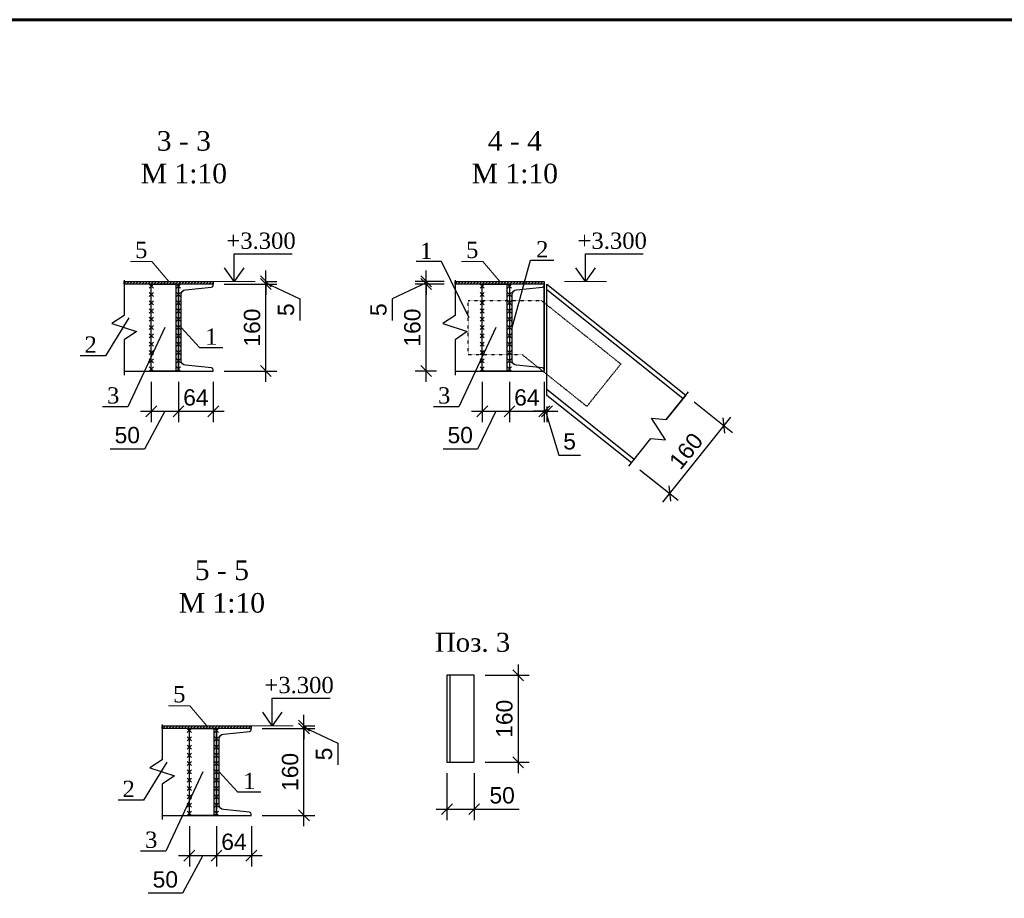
# Model space of a CAD drawing. Header units: millimetres. Extents: x 2063114 to 14983986, y -126020516 to 213791.
# Tile 190 of 256: x 2341999 to 2360106, y -1427666 to -1411501. Entities that reach past the tile are written whole.
import ezdxf

# ---------------------------------------------------------------- set-up
doc = ezdxf.new("R2010")
doc.units = ezdxf.units.MM
doc.linetypes.add('ACAD_ISO03W100', pattern=[30, 12, -18])
doc.layers.get('Defpoints').update_dxf_attribs({"color": 6, "lineweight": 35})
doc.layers.add('Текст', color=7, linetype='Continuous', lineweight=15)
doc.layers.add('Фундаменты', color=252, linetype='Continuous', lineweight=25)
doc.styles.add('GENERATED_STYLE_5', font='times.ttf')
doc.styles.get("Standard").update_dxf_attribs({"font": 'arial.ttf'})
doc.styles.add('stile1', font='ARIALN.TTF')
doc.styles.add('TIMES', font='times.ttf')
doc.dimstyles.new('10', dxfattribs={"dimtxt": 300, "dimasz": 200, "dimexe": 200, "dimexo": 200, "dimgap": 100, "dimtad": 1, "dimlfac": 0.1, "dimtxsty": 'Standard', "dimblk": 'OBLIQUE', "dimcen": 200, "dimdle": 200, "dimclrd": 256, "dimclre": 256, "dimclrt": 256, "dimadec": 0, "dimazin": 0, "dimtfac": 1, "dimtmove": 0, "dimatfit": 3, "dimldrblk": 'OBLIQUE', "dimfxl": 1, "dimlwd": -1, "dimlwe": -1, "dimarcsym": 0})
doc.dimstyles.new('50', dxfattribs={"dimtxt": 250, "dimasz": 250, "dimexe": 125, "dimexo": 125, "dimgap": 50, "dimtad": 1, "dimdec": 0, "dimlfac": 0.5, "dimtxsty": 'GENERATED_STYLE_5', "dimblk": 'OBLIQUE', "dimcen": 250, "dimdle": 125, "dimadec": 0, "dimazin": 0, "dimtfac": 1, "dimtdec": 0, "dimtmove": 0, "dimatfit": 3, "dimldrblk": 'OPEN90', "dimfxl": 1, "dimarcsym": 0})

# ---------------------------------------------------------------- blocks, each defined once
blk = doc.blocks.new('_Oblique')
at = {"color": 0, "linetype": 'ByBlock', "lineweight": -2}
blk.add_line((-0.5, -0.5), (0.5, 0.5), dxfattribs=at)
blk = doc.blocks.new('*D1116')
at = {"transparency": 16777216}
for p, q in [((2351166, -1423363), (2351166, -1425363)), ((2350556, -1423563), (2351366, -1423563)), ((2350556, -1425163), (2351366, -1425163))]:
    blk.add_line(p, q, dxfattribs=at)
at = {"layer": 'Defpoints', "color": 0, "lineweight": 30, "transparency": 16777216}
for p in [(2350356, -1423563), (2350356, -1425163), (2351166, -1425163)]:
    blk.add_point(p, dxfattribs=at)
at = {"transparency": 16777216, "xscale": 200, "yscale": 200, "zscale": 200}
for p, rotation in [((2351166, -1423563), 90), ((2351166, -1425163), 270)]:
    blk.add_blockref('_Oblique', p, dxfattribs=dict(at, rotation=rotation))
at = {"transparency": 16777216, "insert": (2350913, -1424363), "char_height": 300, "attachment_point": 5, "rotation": 90}
blk.add_mtext('160', dxfattribs=at)
blk = doc.blocks.new('*D1117')
at = {"transparency": 16777216}
for p, q in [((2349856, -1425363), (2349856, -1426226)), ((2350356, -1425363), (2350356, -1426226)), ((2349656, -1426026), (2350356, -1426026)), ((2350356, -1426026), (2351185, -1426026))]:
    blk.add_line(p, q, dxfattribs=at)
at = {"layer": 'Defpoints', "color": 0, "lineweight": 30, "transparency": 16777216}
for p in [(2349856, -1425163), (2350356, -1425163), (2350356, -1426026)]:
    blk.add_point(p, dxfattribs=at)
at = {"transparency": 16777216, "xscale": 200, "yscale": 200, "zscale": 200, "rotation": 180}
blk.add_blockref('_Oblique', (2349856, -1426026), dxfattribs=at)
at = {"transparency": 16777216, "xscale": 200, "yscale": 200, "zscale": 200}
blk.add_blockref('_Oblique', (2350356, -1426026), dxfattribs=at)
at = {"transparency": 16777216, "insert": (2350871, -1425773), "char_height": 300, "attachment_point": 5}
blk.add_mtext('50', dxfattribs=at)
blk = doc.blocks.new('*U106')
at = {"color": 0, "linetype": 'ByBlock', "lineweight": -2, "ltscale": 100}
blk.add_lwpolyline([(0, 0), (64, 0), (64, 2.3, 0.385314), (60.8, 5.8), (12.7, 10.6, -0.385314), (5, 19), (5, 141, -0.385314), (12.7, 149.4), (60.8, 154.2, 0.385314), (64, 157.7), (64, 160), (0, 160)], format="xyb", close=True, dxfattribs=at)
blk = doc.blocks.new('*D1118')
at = {"transparency": 16777216}
for p, q in [((2344419, -1418166), (2344419, -1418906)), ((2344919, -1418166), (2344919, -1418906)), ((2344219, -1418706), (2345119, -1418706)), ((2344669, -1418706), (2344292, -1419400)), ((2344292, -1419400), (2343663, -1419400))]:
    blk.add_line(p, q, dxfattribs=at)
at = {"layer": 'Defpoints', "color": 0, "lineweight": 30, "transparency": 16777216}
for p in [(2344419, -1417966), (2344919, -1417966), (2344919, -1418706)]:
    blk.add_point(p, dxfattribs=at)
at = {"transparency": 16777216, "xscale": 200, "yscale": 200, "zscale": 200, "rotation": 180}
blk.add_blockref('_Oblique', (2344419, -1418706), dxfattribs=at)
at = {"transparency": 16777216, "xscale": 200, "yscale": 200, "zscale": 200}
blk.add_blockref('_Oblique', (2344919, -1418706), dxfattribs=at)
at = {"transparency": 16777216, "insert": (2343977, -1419146), "char_height": 300, "attachment_point": 5}
blk.add_mtext('50', dxfattribs=at)
blk = doc.blocks.new('*D1119')
at = {"transparency": 16777216}
for p, q in [((2344919, -1418166), (2344919, -1418906)), ((2345559, -1418166), (2345559, -1418906)), ((2344719, -1418706), (2345759, -1418706))]:
    blk.add_line(p, q, dxfattribs=at)
at = {"layer": 'Defpoints', "color": 0, "lineweight": 30, "transparency": 16777216}
for p in [(2344919, -1417966), (2345559, -1417966), (2345559, -1418706)]:
    blk.add_point(p, dxfattribs=at)
at = {"transparency": 16777216, "xscale": 200, "yscale": 200, "zscale": 200, "rotation": 180}
blk.add_blockref('_Oblique', (2344919, -1418706), dxfattribs=at)
at = {"transparency": 16777216, "xscale": 200, "yscale": 200, "zscale": 200}
blk.add_blockref('_Oblique', (2345559, -1418706), dxfattribs=at)
at = {"transparency": 16777216, "insert": (2345239, -1418453), "char_height": 300, "attachment_point": 5}
blk.add_mtext('64', dxfattribs=at)
blk = doc.blocks.new('*D1120')
at = {"transparency": 16777216}
for p, q in [((2346526, -1418166), (2346526, -1416166)), ((2345759, -1416366), (2346726, -1416366)), ((2345759, -1417966), (2346726, -1417966))]:
    blk.add_line(p, q, dxfattribs=at)
at = {"layer": 'Defpoints', "color": 0, "lineweight": 30, "transparency": 16777216}
for p in [(2345559, -1416366), (2346526, -1416366), (2345559, -1417966)]:
    blk.add_point(p, dxfattribs=at)
at = {"transparency": 16777216, "xscale": 200, "yscale": 200, "zscale": 200}
for p, rotation in [((2346526, -1416366), 90), ((2346526, -1417966), 270)]:
    blk.add_blockref('_Oblique', p, dxfattribs=dict(at, rotation=rotation))
at = {"transparency": 16777216, "insert": (2346273, -1417166), "char_height": 300, "attachment_point": 5, "rotation": 90}
blk.add_mtext('160', dxfattribs=at)
blk = doc.blocks.new('*D1121')
at = {"transparency": 16777216}
for p, q in [((2346526, -1416316), (2346526, -1416116)), ((2346526, -1416366), (2346526, -1416316)), ((2346526, -1416366), (2346526, -1416316)), ((2346526, -1416341), (2347149, -1416637)), ((2346530, -1416316), (2346726, -1416316)), ((2345759, -1416366), (2346726, -1416366)), ((2346526, -1416366), (2346526, -1416566)), ((2347149, -1416637), (2347149, -1417036))]:
    blk.add_line(p, q, dxfattribs=at)
at = {"layer": 'Defpoints', "color": 0, "lineweight": 30, "transparency": 16777216}
for p in [(2346330, -1416316), (2346526, -1416316), (2345559, -1416366)]:
    blk.add_point(p, dxfattribs=at)
at = {"transparency": 16777216, "xscale": 200, "yscale": 200, "zscale": 200}
for p, rotation in [((2346526, -1416316), 270), ((2346526, -1416366), 90)]:
    blk.add_blockref('_Oblique', p, dxfattribs=dict(at, rotation=rotation))
at = {"transparency": 16777216, "insert": (2346897, -1416837), "char_height": 300, "attachment_point": 5, "rotation": 90}
blk.add_mtext('5', dxfattribs=at)
blk = doc.blocks.new('*D1122')
at = {"transparency": 16777216}
for p, q in [((2350506, -1418166), (2350506, -1418906)), ((2351006, -1418166), (2351006, -1418906)), ((2350306, -1418706), (2351206, -1418706)), ((2350756, -1418706), (2350415, -1419400)), ((2350415, -1419400), (2349786, -1419400))]:
    blk.add_line(p, q, dxfattribs=at)
at = {"layer": 'Defpoints', "color": 0, "lineweight": 30, "transparency": 16777216}
for p in [(2350506, -1417966), (2351006, -1417966), (2351006, -1418706)]:
    blk.add_point(p, dxfattribs=at)
at = {"transparency": 16777216, "xscale": 200, "yscale": 200, "zscale": 200, "rotation": 180}
blk.add_blockref('_Oblique', (2350506, -1418706), dxfattribs=at)
at = {"transparency": 16777216, "xscale": 200, "yscale": 200, "zscale": 200}
blk.add_blockref('_Oblique', (2351006, -1418706), dxfattribs=at)
at = {"transparency": 16777216, "insert": (2350100, -1419146), "char_height": 300, "attachment_point": 5}
blk.add_mtext('50', dxfattribs=at)
blk = doc.blocks.new('*D1123')
at = {"transparency": 16777216}
for p, q in [((2351006, -1418166), (2351006, -1418906)), ((2351646, -1418166), (2351646, -1418906)), ((2350806, -1418706), (2351846, -1418706))]:
    blk.add_line(p, q, dxfattribs=at)
at = {"layer": 'Defpoints', "color": 0, "lineweight": 30, "transparency": 16777216}
for p in [(2351006, -1417966), (2351646, -1417966), (2351646, -1418706)]:
    blk.add_point(p, dxfattribs=at)
at = {"transparency": 16777216, "xscale": 200, "yscale": 200, "zscale": 200, "rotation": 180}
blk.add_blockref('_Oblique', (2351006, -1418706), dxfattribs=at)
at = {"transparency": 16777216, "xscale": 200, "yscale": 200, "zscale": 200}
blk.add_blockref('_Oblique', (2351646, -1418706), dxfattribs=at)
at = {"transparency": 16777216, "insert": (2351326, -1418453), "char_height": 300, "attachment_point": 5}
blk.add_mtext('64', dxfattribs=at)
blk = doc.blocks.new('*D902')
at = {"transparency": 16777216}
for p, q in [((2349474, -1418166), (2349474, -1416166)), ((2349666, -1416366), (2349274, -1416366)), ((2349666, -1417966), (2349274, -1417966))]:
    blk.add_line(p, q, dxfattribs=at)
at = {"layer": 'Defpoints', "color": 0, "lineweight": 30, "transparency": 16777216}
for p in [(2349474, -1416366), (2349866, -1416366), (2349866, -1417966)]:
    blk.add_point(p, dxfattribs=at)
at = {"transparency": 16777216, "xscale": 200, "yscale": 200, "zscale": 200}
for p, rotation in [((2349474, -1416366), 90), ((2349474, -1417966), 270)]:
    blk.add_blockref('_Oblique', p, dxfattribs=dict(at, rotation=rotation))
at = {"transparency": 16777216, "insert": (2349220, -1417166), "char_height": 300, "attachment_point": 5, "rotation": 90}
blk.add_mtext('160', dxfattribs=at)
blk = doc.blocks.new('*D903')
at = {"transparency": 16777216}
for p, q in [((2349474, -1416316), (2349474, -1416116)), ((2349474, -1416341), (2348850, -1416637)), ((2349806, -1416316), (2349274, -1416316)), ((2349474, -1416366), (2349474, -1416316)), ((2349474, -1416366), (2349474, -1416316)), ((2349806, -1416366), (2349274, -1416366)), ((2349474, -1416366), (2349474, -1416566)), ((2348850, -1416637), (2348850, -1417036))]:
    blk.add_line(p, q, dxfattribs=at)
at = {"layer": 'Defpoints', "color": 0, "lineweight": 30, "transparency": 16777216}
for p in [(2349474, -1416316), (2350006, -1416316), (2350006, -1416366)]:
    blk.add_point(p, dxfattribs=at)
at = {"transparency": 16777216, "xscale": 200, "yscale": 200, "zscale": 200}
for p, rotation in [((2349474, -1416316), 270), ((2349474, -1416366), 90)]:
    blk.add_blockref('_Oblique', p, dxfattribs=dict(at, rotation=rotation))
at = {"transparency": 16777216, "insert": (2348598, -1416837), "char_height": 300, "attachment_point": 5, "rotation": 90}
blk.add_mtext('5', dxfattribs=at)
blk = doc.blocks.new('*D904')
at = {"transparency": 16777216}
for p, q in [((2351646, -1418166), (2351646, -1418906)), ((2351646, -1418706), (2351446, -1418706)), ((2351646, -1418706), (2351696, -1418706)), ((2351646, -1418706), (2351696, -1418706)), ((2351671, -1418706), (2351913, -1419514)), ((2351696, -1418615), (2351696, -1418906)), ((2351696, -1418706), (2351896, -1418706)), ((2351913, -1419514), (2352312, -1419514))]:
    blk.add_line(p, q, dxfattribs=at)
at = {"layer": 'Defpoints', "color": 0, "lineweight": 30, "transparency": 16777216}
for p in [(2351646, -1417966), (2351696, -1418415), (2351696, -1418706)]:
    blk.add_point(p, dxfattribs=at)
at = {"transparency": 16777216, "xscale": 200, "yscale": 200, "zscale": 200}
blk.add_blockref('_Oblique', (2351646, -1418706), dxfattribs=at)
at = {"transparency": 16777216, "xscale": 200, "yscale": 200, "zscale": 200, "rotation": 180}
blk.add_blockref('_Oblique', (2351696, -1418706), dxfattribs=at)
at = {"transparency": 16777216, "insert": (2352112, -1419261), "char_height": 300, "attachment_point": 5}
blk.add_mtext('5', dxfattribs=at)
blk = doc.blocks.new('*D1124')
at = {"transparency": 16777216}
for p, q in [((2354405, -1418533), (2355108, -1419095)), ((2353827, -1420376), (2355077, -1418814)), ((2353405, -1419782), (2354108, -1420344))]:
    blk.add_line(p, q, dxfattribs=at)
at = {"layer": 'Defpoints', "color": 0, "lineweight": 30, "transparency": 16777216}
for p in [(2354249, -1418408), (2354952, -1418970), (2353249, -1419657)]:
    blk.add_point(p, dxfattribs=at)
at = {"transparency": 16777216, "xscale": 200, "yscale": 200, "zscale": 200}
for p, rotation in [((2354952, -1418970), 51.3401917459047), ((2353952, -1420219), 231.3401917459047)]:
    blk.add_blockref('_Oblique', p, dxfattribs=dict(at, rotation=rotation))
at = {"transparency": 16777216, "insert": (2354254, -1419437), "char_height": 300, "attachment_point": 5, "rotation": 51.3402}
blk.add_mtext('160', dxfattribs=at)
blk = doc.blocks.new('*D1128')
at = {"transparency": 16777216}
for p, q in [((2345119, -1426341), (2345119, -1427081)), ((2345619, -1426341), (2345619, -1427081)), ((2344919, -1426881), (2345819, -1426881)), ((2345369, -1426881), (2344991, -1427574)), ((2344991, -1427574), (2344363, -1427574))]:
    blk.add_line(p, q, dxfattribs=at)
at = {"layer": 'Defpoints', "color": 0, "lineweight": 30, "transparency": 16777216}
for p in [(2345119, -1426141), (2345619, -1426141), (2345619, -1426881)]:
    blk.add_point(p, dxfattribs=at)
at = {"transparency": 16777216, "xscale": 200, "yscale": 200, "zscale": 200, "rotation": 180}
blk.add_blockref('_Oblique', (2345119, -1426881), dxfattribs=at)
at = {"transparency": 16777216, "xscale": 200, "yscale": 200, "zscale": 200}
blk.add_blockref('_Oblique', (2345619, -1426881), dxfattribs=at)
at = {"transparency": 16777216, "insert": (2344677, -1427321), "char_height": 300, "attachment_point": 5}
blk.add_mtext('50', dxfattribs=at)
blk = doc.blocks.new('*D1129')
at = {"transparency": 16777216}
for p, q in [((2345619, -1426341), (2345619, -1427081)), ((2346259, -1426341), (2346259, -1427081)), ((2345419, -1426881), (2346459, -1426881))]:
    blk.add_line(p, q, dxfattribs=at)
at = {"layer": 'Defpoints', "color": 0, "lineweight": 30, "transparency": 16777216}
for p in [(2345619, -1426141), (2346259, -1426141), (2346259, -1426881)]:
    blk.add_point(p, dxfattribs=at)
at = {"transparency": 16777216, "xscale": 200, "yscale": 200, "zscale": 200, "rotation": 180}
blk.add_blockref('_Oblique', (2345619, -1426881), dxfattribs=at)
at = {"transparency": 16777216, "xscale": 200, "yscale": 200, "zscale": 200}
blk.add_blockref('_Oblique', (2346259, -1426881), dxfattribs=at)
at = {"transparency": 16777216, "insert": (2345939, -1426628), "char_height": 300, "attachment_point": 5}
blk.add_mtext('64', dxfattribs=at)
blk = doc.blocks.new('*D1130')
at = {"transparency": 16777216}
for p, q in [((2347226, -1426341), (2347226, -1424341)), ((2346459, -1424541), (2347426, -1424541)), ((2346459, -1426141), (2347426, -1426141))]:
    blk.add_line(p, q, dxfattribs=at)
at = {"layer": 'Defpoints', "color": 0, "lineweight": 30, "transparency": 16777216}
for p in [(2346259, -1424541), (2347226, -1424541), (2346259, -1426141)]:
    blk.add_point(p, dxfattribs=at)
at = {"transparency": 16777216, "xscale": 200, "yscale": 200, "zscale": 200}
for p, rotation in [((2347226, -1424541), 90), ((2347226, -1426141), 270)]:
    blk.add_blockref('_Oblique', p, dxfattribs=dict(at, rotation=rotation))
at = {"transparency": 16777216, "insert": (2346973, -1425341), "char_height": 300, "attachment_point": 5, "rotation": 90}
blk.add_mtext('160', dxfattribs=at)
blk = doc.blocks.new('*D1131')
at = {"transparency": 16777216}
for p, q in [((2347226, -1424491), (2347226, -1424291)), ((2347226, -1424541), (2347226, -1424491)), ((2347226, -1424541), (2347226, -1424491)), ((2347230, -1424491), (2347426, -1424491)), ((2346459, -1424541), (2347426, -1424541)), ((2347226, -1424516), (2347849, -1424812)), ((2347226, -1424541), (2347226, -1424741)), ((2347849, -1424812), (2347849, -1425211))]:
    blk.add_line(p, q, dxfattribs=at)
at = {"layer": 'Defpoints', "color": 0, "lineweight": 30, "transparency": 16777216}
for p in [(2347030, -1424491), (2347226, -1424491), (2346259, -1424541)]:
    blk.add_point(p, dxfattribs=at)
at = {"transparency": 16777216, "xscale": 200, "yscale": 200, "zscale": 200}
for p, rotation in [((2347226, -1424491), 270), ((2347226, -1424541), 90)]:
    blk.add_blockref('_Oblique', p, dxfattribs=dict(at, rotation=rotation))
at = {"transparency": 16777216, "insert": (2347596, -1425011), "char_height": 300, "attachment_point": 5, "rotation": 90}
blk.add_mtext('5', dxfattribs=at)
blk = doc.blocks.new('*U1590')
at = {"color": 0, "lineweight": 60, "ltscale": 25}
blk.add_lwpolyline([(-57400, 41500), (-500, 41500), (-500, 500), (-57400, 500)], close=True, dxfattribs=at)

msp = doc.modelspace()

# ---------------------------------------------------------------- hatches: boundary and pattern name
at = {"layer": 'Текст', "linetype": 'Continuous', "lineweight": 20}
h = msp.add_hatch(dxfattribs=at)
h.set_pattern_fill('ANSI31', scale=12.5)
h.set_pattern_definition([(45, (2555440.464, -1634761.2), (-28.0633004, 28.0633004), [])])
h.paths.add_polyline_path([(2345559.05857, -1416315.96137), (2343919.05852, -1416315.96137), (2343919.05852, -1416365.96137), (2345559.05857, -1416365.96137)])
h = msp.add_hatch(dxfattribs=at)
h.set_pattern_fill('ANSI31', scale=12.5)
h.set_pattern_definition([(45, (2556425.327, -1634761.2), (-28.0633004, 28.0633004), [])])
h.paths.add_polyline_path([(2351645.70914, -1416315.96137), (2350005.70909, -1416315.96137), (2350005.70909, -1416365.96137), (2351645.70914, -1416365.96137)])
h = msp.add_hatch(dxfattribs=at)
h.set_pattern_fill('ANSI31', scale=12.5)
h.set_pattern_definition([(45, (2555440.464, -1632883.644), (-28.0633004, 28.0633004), [])])
h.paths.add_polyline_path([(2346258.56766, -1424490.70646), (2344618.56761, -1424490.70646), (2344618.56761, -1424540.70646), (2346258.56766, -1424540.70646)])

# ---------------------------------------------------------------- linework, layer by layer
at = {"color": 0, "linetype": 'ByBlock', "lineweight": 15, "ltscale": 2}
for p, q in [((2345559.05857, -1416315.96137), (2346330.2838, -1416315.96137)), ((2352016.58299, -1416315.96137), (2352787.80822, -1416315.96137)), ((2346258.56766, -1424490.70646), (2347029.79289, -1424490.70646))]:
    msp.add_line(p, q, dxfattribs=at)
for p, q in [((2344456.55855, -1416440.96137), (2344381.55854, -1416365.96137)), ((2344456.55854, -1416365.96137), (2344381.55855, -1416440.96137)), ((2344456.55855, -1416518.46137), (2344381.55855, -1416593.46137)), ((2344456.55855, -1416593.46137), (2344381.55855, -1416518.46137)), ((2344956.55857, -1416365.96137), (2344881.55857, -1416440.96137)), ((2344956.55857, -1416440.96137), (2344881.55857, -1416365.96137)), ((2344956.55857, -1416518.46137), (2344881.55857, -1416593.46137)), ((2344956.55857, -1416593.46137), (2344881.55857, -1416518.46137)), ((2350543.20912, -1416365.96137), (2350468.20912, -1416440.96137)), ((2350543.20912, -1416440.96137), (2350468.20912, -1416365.96137)), ((2350543.20912, -1416518.46137), (2350468.20912, -1416593.46137)), ((2350543.20912, -1416593.46137), (2350468.20912, -1416518.46137)), ((2351043.20914, -1416365.96137), (2350968.20914, -1416440.96137)), ((2351043.20914, -1416440.96137), (2350968.20914, -1416365.96137)), ((2351043.20914, -1416518.46137), (2350968.20914, -1416593.46137)), ((2351043.20914, -1416593.46137), (2350968.20914, -1416518.46137)), ((2354196.35305, -1418473.37844), (2351695.74733, -1416472.89386)), ((2344456.55855, -1416670.96137), (2344381.55855, -1416745.96137)), ((2344456.55855, -1416745.96137), (2344381.55855, -1416670.96137)), ((2344956.55857, -1416670.96137), (2344881.55857, -1416745.96137)), ((2344956.55857, -1416745.96137), (2344881.55857, -1416670.96137)), ((2350543.20913, -1416745.96137), (2350468.20912, -1416670.96137)), ((2350543.20912, -1416670.96137), (2350468.20913, -1416745.96137)), ((2351043.20914, -1416670.96137), (2350968.20914, -1416745.96137)), ((2351043.20914, -1416745.96137), (2350968.20914, -1416670.96137)), ((2344456.55855, -1416823.46137), (2344381.55855, -1416898.46137)), ((2344456.55855, -1416898.46137), (2344381.55855, -1416823.46137)), ((2344956.55857, -1416823.46137), (2344881.55857, -1416898.46137)), ((2344956.55857, -1416898.46137), (2344881.55857, -1416823.46137)), ((2350543.20913, -1416823.46137), (2350468.20913, -1416898.46137)), ((2350543.20913, -1416898.46137), (2350468.20913, -1416823.46137)), ((2351043.20914, -1416823.46137), (2350968.20914, -1416898.46137)), ((2351043.20914, -1416898.46137), (2350968.20914, -1416823.46137)), ((2344456.55856, -1417050.96137), (2344381.55855, -1416975.96137)), ((2344456.55855, -1416975.96137), (2344381.55856, -1417050.96137)), ((2344956.55857, -1416975.96137), (2344881.55857, -1417050.96137)), ((2344956.55857, -1417050.96137), (2344881.55857, -1416975.96137)), ((2350543.20913, -1416975.96137), (2350468.20913, -1417050.96137)), ((2350543.20913, -1417050.96137), (2350468.20913, -1416975.96137)), ((2351043.20914, -1416975.96137), (2350968.20914, -1417050.96137)), ((2351043.20914, -1417050.96137), (2350968.20914, -1416975.96137)), ((2344456.55856, -1417128.46137), (2344381.55856, -1417203.46137)), ((2344456.55856, -1417203.46137), (2344381.55856, -1417128.46137)), ((2344956.55857, -1417128.46137), (2344881.55857, -1417203.46137)), ((2344956.55857, -1417203.46137), (2344881.55857, -1417128.46137)), ((2350543.20913, -1417128.46137), (2350468.20913, -1417203.46137)), ((2350543.20913, -1417203.46137), (2350468.20913, -1417128.46137)), ((2351043.20914, -1417128.46137), (2350968.20914, -1417203.46137)), ((2351043.20914, -1417203.46137), (2350968.20914, -1417128.46137)), ((2344456.55856, -1417280.96137), (2344381.55856, -1417355.96137)), ((2344456.55856, -1417355.96137), (2344381.55856, -1417280.96137)), ((2344456.55856, -1417433.46137), (2344381.55856, -1417508.46137)), ((2344456.55856, -1417508.46137), (2344381.55856, -1417433.46137)), ((2344956.55857, -1417280.96137), (2344881.55857, -1417355.96137)), ((2344956.55857, -1417355.96137), (2344881.55857, -1417280.96137)), ((2344956.55857, -1417433.46137), (2344881.55857, -1417508.46137)), ((2344956.55857, -1417508.46137), (2344881.55857, -1417433.46137)), ((2350543.20914, -1417355.96137), (2350468.20913, -1417280.96137)), ((2350543.20913, -1417280.96137), (2350468.20914, -1417355.96137)), ((2350543.20914, -1417433.46137), (2350468.20914, -1417508.46137)), ((2350543.20914, -1417508.46137), (2350468.20914, -1417433.46137)), ((2351043.20914, -1417280.96137), (2350968.20914, -1417355.96137)), ((2351043.20914, -1417355.96137), (2350968.20914, -1417280.96137)), ((2351043.20914, -1417433.46137), (2350968.20914, -1417508.46137)), ((2351043.20914, -1417508.46137), (2350968.20914, -1417433.46137)), ((2344456.55857, -1417660.96137), (2344381.55856, -1417585.96137)), ((2344456.55856, -1417585.96137), (2344381.55857, -1417660.96137)), ((2344956.55857, -1417585.96137), (2344881.55857, -1417660.96137)), ((2344956.55857, -1417660.96137), (2344881.55857, -1417585.96137)), ((2350543.20914, -1417585.96137), (2350468.20914, -1417660.96137)), ((2350543.20914, -1417660.96137), (2350468.20914, -1417585.96137)), ((2351043.20914, -1417585.96137), (2350968.20914, -1417660.96137)), ((2351043.20914, -1417660.96137), (2350968.20914, -1417585.96137)), ((2344456.55857, -1417738.46137), (2344381.55857, -1417813.46137)), ((2344456.55857, -1417813.46137), (2344381.55857, -1417738.46137)), ((2344956.55857, -1417738.46137), (2344881.55857, -1417813.46137)), ((2344956.55857, -1417813.46137), (2344881.55857, -1417738.46137)), ((2350543.20914, -1417738.46137), (2350468.20914, -1417813.46137)), ((2350543.20914, -1417813.46137), (2350468.20914, -1417738.46137)), ((2351043.20914, -1417738.46137), (2350968.20914, -1417813.46137)), ((2351043.20914, -1417813.46137), (2350968.20914, -1417738.46137)), ((2344456.55857, -1417890.96137), (2344381.55857, -1417965.96137)), ((2344456.55857, -1417965.96137), (2344381.55857, -1417890.96137)), ((2344956.55857, -1417890.96137), (2344881.55857, -1417965.96137)), ((2344956.55857, -1417965.96137), (2344881.55857, -1417890.96137)), ((2350543.20914, -1417890.96137), (2350468.20914, -1417965.96137)), ((2350543.20914, -1417965.96137), (2350468.20914, -1417890.96137)), ((2351043.20914, -1417890.96137), (2350968.20914, -1417965.96137)), ((2351043.20914, -1417965.96137), (2350968.20914, -1417890.96137)), ((2353301.78975, -1419591.58257), (2351695.74733, -1418306.74864)), ((2345156.06764, -1424540.70646), (2345081.06764, -1424615.70646)), ((2345156.06764, -1424615.70646), (2345081.06764, -1424540.70646)), ((2345656.06766, -1424540.70646), (2345581.06766, -1424615.70646)), ((2345656.06766, -1424615.70646), (2345581.06766, -1424540.70646)), ((2345156.06764, -1424693.20646), (2345081.06764, -1424768.20646)), ((2345156.06764, -1424768.20646), (2345081.06764, -1424693.20646)), ((2345156.06765, -1424920.70646), (2345081.06764, -1424845.70646)), ((2345156.06764, -1424845.70646), (2345081.06765, -1424920.70646)), ((2345656.06766, -1424693.20646), (2345581.06766, -1424768.20646)), ((2345656.06766, -1424768.20646), (2345581.06766, -1424693.20646)), ((2345656.06766, -1424845.70646), (2345581.06766, -1424920.70646)), ((2345656.06766, -1424920.70646), (2345581.06766, -1424845.70646)), ((2345156.06765, -1424998.20646), (2345081.06765, -1425073.20646)), ((2345156.06765, -1425073.20646), (2345081.06765, -1424998.20646)), ((2345656.06766, -1424998.20646), (2345581.06766, -1425073.20646)), ((2345656.06766, -1425073.20646), (2345581.06766, -1424998.20646)), ((2345156.06765, -1425150.70646), (2345081.06765, -1425225.70646)), ((2345156.06765, -1425225.70646), (2345081.06765, -1425150.70646)), ((2345656.06766, -1425150.70646), (2345581.06766, -1425225.70646)), ((2345656.06766, -1425225.70646), (2345581.06766, -1425150.70646)), ((2345156.06765, -1425303.20646), (2345081.06765, -1425378.20646)), ((2345156.06765, -1425378.20646), (2345081.06765, -1425303.20646)), ((2345656.06766, -1425303.20646), (2345581.06766, -1425378.20646)), ((2345656.06766, -1425378.20646), (2345581.06766, -1425303.20646)), ((2345156.06765, -1425455.70646), (2345081.06765, -1425530.70646)), ((2345156.06765, -1425530.70646), (2345081.06765, -1425455.70646)), ((2345656.06766, -1425455.70646), (2345581.06766, -1425530.70646)), ((2345656.06766, -1425530.70646), (2345581.06766, -1425455.70646)), ((2345156.06766, -1425608.20646), (2345081.06766, -1425683.20646)), ((2345156.06766, -1425683.20646), (2345081.06766, -1425608.20646)), ((2345156.06766, -1425760.70646), (2345081.06766, -1425835.70646)), ((2345156.06766, -1425835.70646), (2345081.06766, -1425760.70646)), ((2345656.06766, -1425608.20646), (2345581.06766, -1425683.20646)), ((2345656.06766, -1425683.20646), (2345581.06766, -1425608.20646)), ((2345656.06766, -1425760.70646), (2345581.06766, -1425835.70646)), ((2345656.06766, -1425835.70646), (2345581.06766, -1425760.70646)), ((2345156.06766, -1425913.20646), (2345081.06766, -1425988.20646)), ((2345156.06766, -1425988.20646), (2345081.06766, -1425913.20646)), ((2345656.06766, -1425913.20646), (2345581.06766, -1425988.20646)), ((2345656.06766, -1425988.20646), (2345581.06766, -1425913.20646)), ((2345156.06766, -1426065.70646), (2345081.06766, -1426140.70646)), ((2345156.06766, -1426140.70646), (2345081.06766, -1426065.70646)), ((2345656.06766, -1426065.70646), (2345581.06766, -1426140.70646)), ((2345656.06766, -1426140.70646), (2345581.06766, -1426065.70646))]:
    msp.add_line(p, q)
at = {"color": 7, "linetype": 'ByBlock', "lineweight": 18}
for points in [[(2344038.55123, -1415948.08869), (2344427.78966, -1415948.08869), (2344739.05854, -1416315.96137)], [(2350125.20181, -1415948.08869), (2350514.44024, -1415948.08869), (2350825.70912, -1416315.96137)], [(2344738.06033, -1424122.83378), (2345127.29876, -1424122.83378), (2345438.56764, -1424490.70646)]]:
    msp.add_lwpolyline(points, dxfattribs=at)
for points in [[(2350265.19666, -1416985.4846), (2349756.75395, -1415948.08869), (2349289.6438, -1415948.08869)], [(2351055.70914, -1417165.96137), (2351390.27446, -1415925.394), (2351823.24208, -1415925.394)], [(2343919.05852, -1416290.96137), (2343919.05852, -1416940.96137), (2343694.05852, -1417090.96137), (2344144.05852, -1417240.96137), (2343919.05852, -1417390.96137), (2343919.05852, -1418040.96137)], [(2350005.70909, -1416290.96137), (2350005.70909, -1416940.96137), (2349780.70909, -1417090.96137), (2350230.70909, -1417240.96137), (2350005.70909, -1417390.96137), (2350005.70909, -1418040.96137)], [(2343919.05852, -1417965.96137), (2344919.05857, -1417965.96137), (2344919.05857, -1416365.96137), (2343919.05852, -1416365.96137)], [(2350005.70909, -1417965.96137), (2351645.70914, -1417965.96137), (2351645.70914, -1416365.96137), (2350005.70909, -1416365.96137)], [(2351645.70914, -1416365.96137), (2351645.70914, -1417965.96137)], [(2353249.31536, -1419657.17555), (2351695.74733, -1418414.32113), (2351695.74733, -1416365.32137), (2354248.82744, -1418407.78546)], [(2344004.13281, -1416985.4846), (2343574.9952, -1417688.21653), (2343107.88505, -1417688.21653)], [(2344669.05857, -1417165.96137), (2343989.41817, -1418625.3767), (2343522.30801, -1418625.3767)], [(2344969.05857, -1417165.96137), (2345303.62388, -1417532.43061), (2345736.59151, -1417532.43061)], [(2350755.70914, -1417165.96137), (2350076.06874, -1418625.3767), (2349608.95859, -1418625.3767)], [(2353202.46323, -1419715.74071), (2353608.51501, -1419208.17599), (2353877.91475, -1419231.60205), (2353620.22805, -1418833.35896), (2353889.62779, -1418856.78502), (2354295.67957, -1418349.2203)], [(2354248.82744, -1418407.78546), (2353889.62779, -1418856.78502)], [(2349906.29939, -1423562.69771), (2349906.29939, -1425162.65531)], [(2344618.56761, -1424465.70646), (2344618.56761, -1425115.70646), (2344393.56761, -1425265.70646), (2344843.56761, -1425415.70646), (2344618.56761, -1425565.70646), (2344618.56761, -1426215.70646)], [(2344618.56761, -1426140.70646), (2345618.56766, -1426140.70646), (2345618.56766, -1424540.70646), (2344618.56761, -1424540.70646)], [(2344703.6419, -1425160.22969), (2344274.50429, -1425862.96163), (2343807.39414, -1425862.96163)], [(2345368.56766, -1425340.70646), (2344688.92726, -1426800.12179), (2344221.81711, -1426800.12179)], [(2345668.56766, -1425340.70646), (2346003.13298, -1425707.1757), (2346436.1006, -1425707.1757)]]:
    msp.add_lwpolyline(points)
for points in [[(2345559.05857, -1416365.96137), (2343919.05852, -1416365.96137), (2343919.05852, -1416315.96137), (2345559.05857, -1416315.96137)], [(2351645.70914, -1416365.96137), (2350005.70909, -1416365.96137), (2350005.70909, -1416315.96137), (2351645.70914, -1416315.96137)], [(2346258.56766, -1424540.70646), (2344618.56761, -1424540.70646), (2344618.56761, -1424490.70646), (2346258.56766, -1424490.70646)]]:
    msp.add_lwpolyline(points, close=True)
at = {"lineweight": 30}
for points in [[(2344919.05857, -1416365.96137), (2344919.05857, -1417965.96137), (2344419.05857, -1417965.96137), (2344419.05857, -1416365.96137)], [(2351005.70914, -1416365.96137), (2351005.70914, -1417965.96137), (2350505.70914, -1417965.96137), (2350505.70914, -1416365.96137)], [(2349856.29939, -1423562.69771), (2349856.29939, -1425162.65531), (2350356.29939, -1425162.65531), (2350356.29939, -1423562.69771)], [(2345618.56766, -1424540.70646), (2345618.56766, -1426140.70646), (2345118.56766, -1426140.70646), (2345118.56766, -1424540.70646)]]:
    msp.add_lwpolyline(points, close=True, dxfattribs=at)
for points in [[(2344869.05857, -1416365.96137), (2344869.05857, -1417965.96137)], [(2350955.70914, -1416365.96137), (2350955.70914, -1417965.96137)], [(2345568.56766, -1424540.70646), (2345568.56766, -1426140.70646)]]:
    msp.add_lwpolyline(points, dxfattribs=at)
at = {"linetype": 'ACAD_ISO03W100', "ltscale": 0.1}
msp.add_lwpolyline([(2350245.70914, -1416665.96137), (2351591.31301, -1416665.96137), (2353052.54222, -1417834.94474), (2352427.84717, -1418615.81354), (2351240.53195, -1417665.96137), (2350245.70914, -1417665.96137)], close=True, dxfattribs=at)

# ---------------------------------------------------------------- block references
msp.add_blockref('*U1590', (2379792.08613, -1453001.43901))
at = {"lineweight": 30, "xscale": 10, "yscale": 10, "zscale": 10}
for p in [(2344919.05857, -1417965.96137), (2351005.70914, -1417965.96137), (2345618.56766, -1426140.70646)]:
    msp.add_blockref('*U106', p, dxfattribs=at)

# ---------------------------------------------------------------- texts
at = {"color": 0, "char_height": 360, "width": 1519.1299207, "attachment_point": 5, "style": 'TIMES'}
for s, insert in [('3 - 3\\PМ 1:10', (2345018.30556, -1414035.14973)), ('4 - 4\\PМ 1:10', (2351104.95613, -1414035.14973)), ('5 - 5\\PМ 1:10', (2345717.81465, -1421934.45615))]:
    msp.add_mtext(s, dxfattribs=dict(at, insert=insert))
at = {"layer": 'Фундаменты', "color": 7, "linetype": 'Continuous', "lineweight": 30, "char_height": 300, "attachment_point": 5, "style": 'TIMES'}
for s, insert, width in [('+3.300', (2346437.52922, -1415570.81772), 934.2037298), ('+3.300', (2352895.05364, -1415570.81772), 934.2037298), ('2', (2351608.62278, -1415725.39401), 44.1762719), ('1', (2345521.97221, -1417332.43062), 44.1762719), ('+3.300', (2347137.03831, -1423745.56281), 934.2037298), ('1', (2346221.4813, -1425507.17571), 44.1762719)]:
    msp.add_mtext(s, dxfattribs=dict(at, insert=insert, width=width))
at = {"layer": 'Фундаменты', "color": 7, "linetype": 'Continuous', "lineweight": 30, "attachment_point": 5, "style": 'TIMES'}
for s, insert, char_height in [('5', (2344234.52323, -1415738.67231), 300), ('1', (2349473.9055, -1415754.35545), 300), ('5', (2350321.17381, -1415738.67231), 300), ('2', (2343303.85705, -1417478.80015), 300), ('3', (2343718.28001, -1418415.96031), 300), ('3', (2349804.93059, -1418415.96031), 300), ('Поз. 3', (2350327.0771, -1422959.49813), 350), ('5', (2344934.03233, -1423913.4174), 300), ('2', (2344003.36614, -1425653.54524), 300), ('3', (2344417.78911, -1426590.7054), 300)]:
    msp.add_mtext(s, dxfattribs=dict(at, insert=insert, char_height=char_height))

# ---------------------------------------------------------------- dimensions: what is measured, and where the dimension line sits
for base, p1, p2, picture, middle in [((2346526.23677, -1416315.96137), (2345559.05857, -1416365.96137), (2346330.2838, -1416315.96137), '*D1121', (2347149.49315, -1416737.30008)), ((2349473.55291, -1416315.96137), (2350005.70909, -1416365.96137), (2350005.70909, -1416315.96137), '*D903', (2348850.29653, -1416737.30008)), ((2347225.74586, -1424490.70646), (2346258.56766, -1424540.70646), (2347029.79289, -1424490.70646), '*D1131', (2347849.00224, -1424912.04517))]:
    dim = msp.add_linear_dim(base=base, p1=p1, p2=p2, angle=90, dimstyle='10', override={"dimtmove": 1})
    dim.commit()
    dim.dimension.update_dxf_attribs({"geometry": picture, "text_midpoint": middle, "dimtype": 160})
for base, p1, p2, picture, middle in [((2346526.23677, -1416365.96137), (2345559.05857, -1417965.96137), (2345559.05857, -1416365.96137), '*D1120', (2346273.06487, -1417165.96137)), ((2349473.55291, -1416365.96137), (2349865.70914, -1417965.96137), (2349865.70914, -1416365.96137), '*D902', (2349220.38102, -1417165.96137)), ((2351166.23708, -1425162.65531), (2350356.29939, -1423562.69771), (2350356.29939, -1425162.65531), '*D1116', (2350913.06519, -1424362.67651)), ((2347225.74586, -1424540.70646), (2346258.56766, -1426140.70646), (2346258.56766, -1424540.70646), '*D1130', (2346972.57397, -1425340.70646))]:
    dim = msp.add_linear_dim(base=base, p1=p1, p2=p2, angle=90, dimstyle='10')
    dim.commit()
    dim.dimension.update_dxf_attribs({"geometry": picture, "text_midpoint": middle})
for base, p1, p2, picture, middle in [((2344919.05857, -1418706.07905), (2344419.05854, -1417965.96137), (2344919.05857, -1417965.96137), '*D1118', (2344191.85481, -1419399.59926)), ((2351005.70914, -1418706.07905), (2350505.70914, -1417965.96137), (2351005.70914, -1417965.96137), '*D1122', (2350314.60807, -1419399.59926)), ((2345618.56766, -1426880.82415), (2345118.56764, -1426140.70646), (2345618.56766, -1426140.70646), '*D1128', (2344891.36391, -1427574.34435))]:
    dim = msp.add_linear_dim(base=base, p1=p1, p2=p2, dimstyle='10', override={"dimtmove": 1})
    dim.commit()
    dim.dimension.update_dxf_attribs({"geometry": picture, "text_midpoint": middle, "dimtype": 160})
for base, p1, p2, picture, middle in [((2345559.05857, -1418706.07905), (2344919.05857, -1417965.96137), (2345559.05857, -1417965.96137), '*D1119', (2345239.05857, -1418452.90716)), ((2351645.70914, -1418706.07905), (2351005.70914, -1417965.96137), (2351645.70914, -1417965.96137), '*D1123', (2351325.70914, -1418452.90716)), ((2351695.74733, -1418706.07905), (2351645.70914, -1417965.96137), (2351695.74733, -1418414.88113), '*D904', (2352013.03042, -1419261.19502)), ((2346258.56766, -1426880.82415), (2345618.56766, -1426140.70646), (2346258.56766, -1426140.70646), '*D1129', (2345938.56766, -1426627.65225))]:
    dim = msp.add_linear_dim(base=base, p1=p1, p2=p2, dimstyle='10', override={"dimtmove": 1})
    dim.commit()
    dim.dimension.update_dxf_attribs({"geometry": picture, "text_midpoint": middle})
dim = msp.add_aligned_dim(p1=(2353249.31536, -1419657.17555), p2=(2354248.82744, -1418407.78546), distance=-900.12806, dimstyle='10')
dim.commit()
dim.dimension.update_dxf_attribs({"geometry": '*D1124', "text_midpoint": (2354254.25929, -1419436.63082)})
dim = msp.add_linear_dim(base=(2350356.29939, -1426026.48092), p1=(2349856.29939, -1425162.65531), p2=(2350356.29939, -1425162.65531), dimstyle='10')
dim.commit()
dim.dimension.update_dxf_attribs({"geometry": '*D1117', "text_midpoint": (2350870.65819, -1425773.30902)})

# ---------------------------------------------------------------- leaders
at = {"color": 0, "linetype": 'ByBlock', "lineweight": 15, "ltscale": 2}
for points in [[(2345944.67118, -1416315.96137), (2345944.67118, -1415807.68175), (2347009.54243, -1415807.68175)], [(2352402.1956, -1416315.96137), (2352402.1956, -1415807.68175), (2353467.06685, -1415807.68175)], [(2346644.18028, -1424490.70646), (2346644.18028, -1423982.42684), (2347709.05153, -1423982.42684)]]:
    msp.add_leader(points, dimstyle='50', override={"dimasz": 250, "dimgap": 125, "dimtad": 0, "dimtxsty": 'stile1', "dimldrblk": 'Open90'}, dxfattribs=at)

doc.saveas('drawing.dxf')
